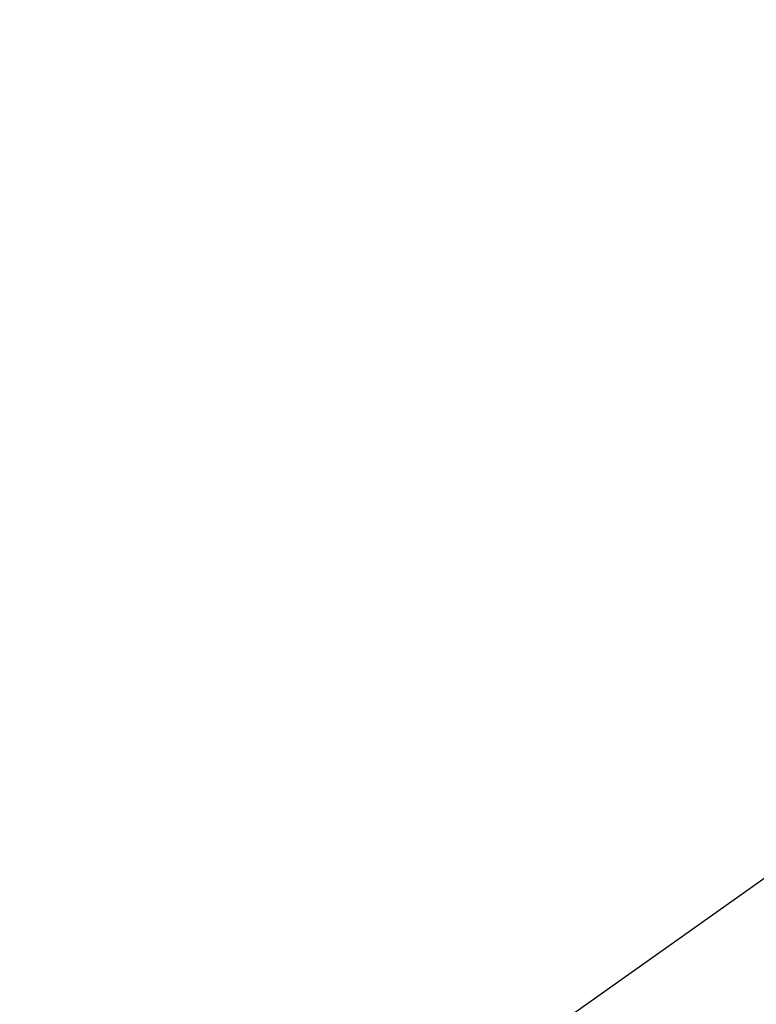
# Model space of a CAD drawing. Header units: millimetres. Extents: x -131 to 131, y -191 to 191.
# Tile 89 of 256: x -73.28597 to -73.27996, y -110.58744 to -110.57941. Entities that reach past the tile are written whole.
import ezdxf

# ---------------------------------------------------------------- set-up
doc = ezdxf.new("R2010")
doc.units = ezdxf.units.MM
doc.layers.get('0').update_dxf_attribs({"color": 8, "linetype": 'CONTINUOUS'})

# ---------------------------------------------------------------- blocks, each defined once
blk = doc.blocks.new('sgBrepBlock__245065872')
at = {"color": 0}
blk.add_polyline3d([(-75.5, -115, -3), (-75.4895683, -114.661415, -3), (-75.4583128, -114.3241144, -3), (-75.406352, -113.9893777, -3), (-75.3338831, -113.6584745, -3), (-75.241181, -113.3326603, -3), (-75.1285973, -113.0131708, -3), (-74.996559, -112.7012181, -3), (-74.8455671, -112.3979854, -3), (-74.6761942, -112.1046231, -3), (-74.489083, -111.8222439, -3), (-74.2849432, -111.5519191, -3), (-74.064549, -111.294674, -3), (-73.8287367, -111.0514844, -3), (-73.5784007, -110.823273, -3), (-73.3144905, -110.6109052, -3), (-73.0380074, -110.4151869, -3)], dxfattribs=at)
blk = doc.blocks.new('sgBrepBlock__245068432')
at = {"color": 0}
blk.add_polyline3d([(-75.4583128, -115.6758856, -3), (-75.5, -115, -3), (-75.4895683, -114.661415, -3), (-75.4583128, -114.3241144, -3), (-75.406352, -113.9893777, -3), (-75.3338831, -113.6584745, -3), (-75.241181, -113.3326603, -3), (-75.1285973, -113.0131708, -3), (-74.996559, -112.7012181, -3), (-74.8455671, -112.3979854, -3), (-74.6761942, -112.1046231, -3), (-74.489083, -111.8222439, -3), (-74.2849432, -111.5519191, -3), (-74.064549, -111.294674, -3), (-73.8287367, -111.0514844, -3), (-73.5784007, -110.823273, -3), (-73.3144905, -110.6109052, -3), (-73.0380074, -110.4151869, -3)], dxfattribs=at)
blk = doc.blocks.new('sgBrepBlock_Omega+SlimClamp_245064080')
at = {"color": 0}
for name in ['sgBrepBlock__245065872', 'sgBrepBlock__245068432']:
    blk.add_blockref(name, (0, 0), dxfattribs=at)

msp = doc.modelspace()

# ---------------------------------------------------------------- block references
at = {"color": 7}
msp.add_blockref('sgBrepBlock_Omega+SlimClamp_245064080', (0, 0), dxfattribs=at)

doc.saveas('drawing.dxf')
